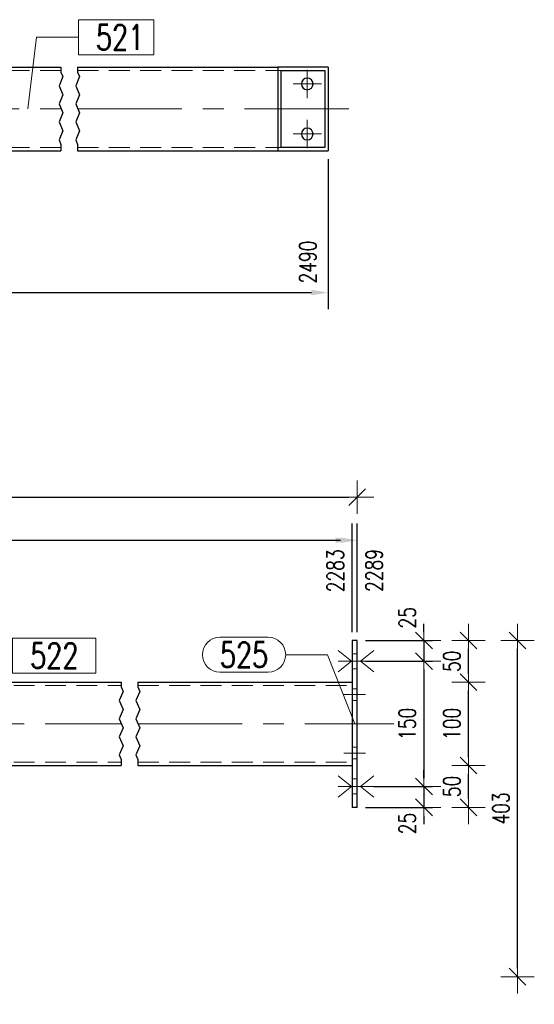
# Model space of a CAD drawing. Header units: millimetres. Extents: x -870 to -358, y 12812 to 13184.
# Tile 28 of 33: x -577 to -515, y 12934 to 13052. Entities that reach past the tile are written whole.
import ezdxf

# ---------------------------------------------------------------- set-up
doc = ezdxf.new("R2010")
doc.units = ezdxf.units.MM
doc.header["$LTSCALE"] = 10
doc.linetypes.add('HIDDEN', pattern=[0.375, 0.25, -0.125])
doc.linetypes.add('MITTE', pattern=[2, 1.25, -0.25, 0.25, -0.25])
doc.layers.get('Defpoints').update_dxf_attribs({"color": 1})
for name, color, linetype, lineweight in [('PS_Bolt', 4, 'Continuous', 13), ('PS_DIM', 4, 'Continuous', 13), ('PS_Hidden', 2, 'HIDDEN', 9), ('PS_Mid', 5, 'MITTE', 15), ('PS_Pos', 1, 'Continuous', 15), ('PS_Shape', 161, 'Continuous', 30), ('PS_SOLID', 7, 'Continuous', 30)]:
    doc.layers.add(name, color=color, linetype=linetype, lineweight=lineweight)
doc.styles.add('simplex', font='simplex.shx', dxfattribs={"width": 0.75})
doc.dimstyles.new('1_10_GŁ_DS1-LS10', dxfattribs={"dimtxt": 2, "dimasz": 2, "dimexe": 2, "dimexo": 1, "dimgap": 1, "dimtad": 1, "dimjust": 4, "dimdec": 0, "dimlfac": 10, "dimtxsty": 'simplex', "dimblk1": 'NONE', "dimsah": 1, "dimcen": 2, "dimclrd": 256, "dimclre": 256, "dimclrt": 3, "dimadec": 1, "dimazin": 0, "dimtfac": 1, "dimtdec": 0, "dimtmove": 2, "dimatfit": 3, "dimfxl": 1, "dimarcsym": 0})
doc.dimstyles.new('1_10_PRZ', dxfattribs={"dimtxt": 2, "dimasz": 1, "dimexe": 2, "dimexo": 5, "dimgap": 1, "dimtad": 1, "dimdec": 0, "dimlfac": 10, "dimtxsty": 'simplex', "dimblk": 'dimznak', "dimcen": 2, "dimse1": 1, "dimse2": 1, "dimclrt": 3, "dimadec": 1, "dimazin": 0, "dimtfac": 1, "dimtdec": 0, "dimtix": 1, "dimtmove": 2, "dimatfit": 3, "dimldrblk": 'dim-grot', "dimfxl": 1, "dimarcsym": 0})
doc.dimstyles.new('1_10_SC', dxfattribs={"dimtxt": 2, "dimasz": 1, "dimexe": 1, "dimexo": 1, "dimgap": 1, "dimtad": 1, "dimdec": 0, "dimlfac": 10, "dimtxsty": 'simplex', "dimblk": 'dimznak', "dimcen": 2, "dimclrd": 256, "dimclre": 256, "dimclrt": 3, "dimadec": 1, "dimazin": 0, "dimtfac": 1, "dimtdec": 0, "dimtix": 1, "dimtmove": 2, "dimatfit": 3, "dimldrblk": 'dim-grot', "dimfxl": 1, "dimarcsym": 0})
doc.dimstyles.new('średnice', dxfattribs={"dimtxt": 2, "dimasz": 2.5, "dimexe": 1, "dimexo": 1, "dimgap": 1, "dimtad": 1, "dimdec": 0, "dimlfac": 10, "dimtxsty": 'simplex', "dimcen": 2, "dimclrd": 256, "dimclre": 256, "dimclrt": 3, "dimadec": 1, "dimazin": 0, "dimtfac": 1, "dimtdec": 0, "dimtix": 1, "dimtmove": 1, "dimatfit": 0, "dimfxl": 1, "dimarcsym": 0})

# ---------------------------------------------------------------- blocks, each defined once
blk = doc.blocks.new('*D44')
at = {"layer": 'Defpoints', "color": 0, "transparency": 16777216}
for p in [(-649.69, 13036.22), (-540.19, 13036.22), (-540.19, 13019.22)]:
    blk.add_point(p, dxfattribs=at)
at = {"layer": 'PS_DIM', "lineweight": -2, "transparency": 16777216}
for p, q in [((-649.69, 13035.22), (-649.69, 13017.22)), ((-540.19, 13035.22), (-540.19, 13017.22)), ((-649.69, 13019.22), (-542.19, 13019.22))]:
    blk.add_line(p, q, dxfattribs=at)
at = {"layer": 'PS_DIM', "transparency": 16777216}
blk.add_solid([(-542.19, 13019.55), (-542.19, 13018.88), (-540.19, 13019.22)], dxfattribs=at)
at = {"layer": 'PS_DIM', "color": 3, "transparency": 16777216, "insert": (-542.61, 13022.88), "char_height": 2, "attachment_point": 5, "rotation": 90, "style": 'simplex'}
blk.add_mtext('2490', dxfattribs=at)
blk = doc.blocks.new('_None')
blk = doc.blocks.new('*D93')
at = {"layer": 'Defpoints', "color": 0, "transparency": 16777216}
for p in [(-537.3, 12989.54), (-537.3, 12977.54), (-649.09, 12962.54)]:
    blk.add_point(p, dxfattribs=at)
at = {"layer": 'PS_DIM', "lineweight": -2, "transparency": 16777216}
for p, q in [((-649.09, 12963.54), (-649.09, 12991.54)), ((-537.3, 12978.54), (-537.3, 12991.54)), ((-649.09, 12989.54), (-539.3, 12989.54))]:
    blk.add_line(p, q, dxfattribs=at)
at = {"layer": 'PS_DIM', "transparency": 16777216}
blk.add_solid([(-539.3, 12989.88), (-539.3, 12989.21), (-537.3, 12989.54)], dxfattribs=at)
at = {"layer": 'PS_DIM', "color": 3, "transparency": 16777216, "insert": (-539.32, 12985.88), "char_height": 2, "attachment_point": 5, "rotation": 90, "style": 'simplex'}
blk.add_mtext('2283', dxfattribs=at)
blk = doc.blocks.new('*D94')
at = {"layer": 'Defpoints', "color": 0, "transparency": 16777216}
for p in [(-536.7, 12989.54), (-536.7, 12977.54), (-649.09, 12962.54)]:
    blk.add_point(p, dxfattribs=at)
at = {"layer": 'PS_DIM', "lineweight": -2, "transparency": 16777216}
for p, q in [((-649.09, 12963.54), (-649.09, 12991.54)), ((-536.7, 12978.54), (-536.7, 12991.54)), ((-649.09, 12989.54), (-538.7, 12989.54))]:
    blk.add_line(p, q, dxfattribs=at)
at = {"layer": 'PS_DIM', "transparency": 16777216}
blk.add_solid([(-538.7, 12989.88), (-538.7, 12989.21), (-536.7, 12989.54)], dxfattribs=at)
at = {"layer": 'PS_DIM', "color": 3, "transparency": 16777216, "insert": (-534.68, 12985.92), "char_height": 2, "attachment_point": 5, "rotation": 90, "style": 'simplex'}
blk.add_mtext('2289', dxfattribs=at)
blk = doc.blocks.new('dimznak')
at = {"color": 0}
for points in [[(0, 2), (0, -2)], [(-2, 0), (2, 0)]]:
    blk.add_lwpolyline(points, dxfattribs=at)
at = {"color": 2}
blk.add_lwpolyline([(1, 1), (-1, -1)], dxfattribs=at)
blk = doc.blocks.new('*D101')
at = {"layer": 'Defpoints', "color": 0, "transparency": 16777216}
for p in [(-536.7, 12977.54), (-536.7, 12975.04), (-528.7, 12975.04)]:
    blk.add_point(p, dxfattribs=at)
at = {"layer": 'PS_DIM', "lineweight": -2, "transparency": 16777216}
for p, q in [((-528.7, 12978.54), (-528.7, 12979.54)), ((-535.7, 12977.54), (-527.7, 12977.54)), ((-528.7, 12977.54), (-528.7, 12975.04)), ((-535.7, 12975.04), (-527.7, 12975.04)), ((-528.7, 12974.04), (-528.7, 12973.04))]:
    blk.add_line(p, q, dxfattribs=at)
for p, rotation in [((-528.7, 12977.54), 270), ((-528.7, 12975.04), 90)]:
    blk.add_blockref('dimznak', p, dxfattribs=dict(at, rotation=rotation))
at = {"layer": 'PS_DIM', "color": 3, "transparency": 16777216, "insert": (-530.7, 12980.25), "char_height": 2, "attachment_point": 5, "rotation": 90, "style": 'simplex'}
blk.add_mtext('25', dxfattribs=at)
blk = doc.blocks.new('dim-grot')
blk.add_hatch(color=256).paths.add_polyline_path([(0, 0), (-2, 0.5), (-2, -0.5)])
blk.add_lwpolyline([(0, 0), (-2, 0.5), (-2, -0.5), (0, 0)])
blk = doc.blocks.new('*D102')
at = {"layer": 'Defpoints', "color": 0, "transparency": 16777216}
for p in [(-536.7, 12975.04), (-535.7, 12960.04), (-528.7, 12960.04)]:
    blk.add_point(p, dxfattribs=at)
at = {"layer": 'PS_DIM', "lineweight": -2, "transparency": 16777216}
for p, q in [((-535.7, 12975.04), (-527.7, 12975.04)), ((-528.7, 12974.04), (-528.7, 12961.04)), ((-534.7, 12960.04), (-527.7, 12960.04))]:
    blk.add_line(p, q, dxfattribs=at)
for p, rotation in [((-528.7, 12975.04), 90), ((-528.7, 12960.04), 270)]:
    blk.add_blockref('dimznak', p, dxfattribs=dict(at, rotation=rotation))
at = {"layer": 'PS_DIM', "color": 3, "transparency": 16777216, "insert": (-530.7, 12967.54), "char_height": 2, "attachment_point": 5, "rotation": 90, "style": 'simplex'}
blk.add_mtext('150', dxfattribs=at)
blk = doc.blocks.new('*D103')
at = {"layer": 'Defpoints', "color": 0, "transparency": 16777216}
for p in [(-535.7, 12960.04), (-536.7, 12957.54), (-528.7, 12957.54)]:
    blk.add_point(p, dxfattribs=at)
at = {"layer": 'PS_DIM', "lineweight": -2, "transparency": 16777216}
for p, q in [((-528.7, 12961.04), (-528.7, 12962.04)), ((-534.7, 12960.04), (-527.7, 12960.04)), ((-528.7, 12960.04), (-528.7, 12957.54)), ((-535.7, 12957.54), (-527.7, 12957.54)), ((-528.7, 12956.54), (-528.7, 12955.54))]:
    blk.add_line(p, q, dxfattribs=at)
for p, rotation in [((-528.7, 12960.04), 270), ((-528.7, 12957.54), 90)]:
    blk.add_blockref('dimznak', p, dxfattribs=dict(at, rotation=rotation))
at = {"layer": 'PS_DIM', "color": 3, "transparency": 16777216, "insert": (-530.7, 12955.6), "char_height": 2, "attachment_point": 5, "rotation": 90, "style": 'simplex'}
blk.add_mtext('25', dxfattribs=at)
blk = doc.blocks.new('*D104')
at = {"layer": 'Defpoints', "color": 0, "transparency": 16777216}
for p in [(-537.3, 12962.54), (-523.36, 12962.54), (-536.7, 12957.54)]:
    blk.add_point(p, dxfattribs=at)
at = {"layer": 'PS_DIM', "color": 0, "lineweight": -2, "transparency": 16777216}
blk.add_line((-523.36, 12958.54), (-523.36, 12961.54), dxfattribs=at)
for p, rotation in [((-523.36, 12962.54), 90), ((-523.36, 12957.54), 270)]:
    blk.add_blockref('dimznak', p, dxfattribs=dict(at, rotation=rotation))
at = {"layer": 'PS_DIM', "color": 3, "transparency": 16777216, "insert": (-525.36, 12960.04), "char_height": 2, "attachment_point": 5, "rotation": 90, "style": 'simplex'}
blk.add_mtext('50', dxfattribs=at)
blk = doc.blocks.new('*D105')
at = {"layer": 'Defpoints', "color": 0, "transparency": 16777216}
for p in [(-537.3, 12972.54), (-523.36, 12972.54), (-537.3, 12962.54)]:
    blk.add_point(p, dxfattribs=at)
at = {"layer": 'PS_DIM', "color": 0, "lineweight": -2, "transparency": 16777216}
blk.add_line((-523.36, 12963.54), (-523.36, 12971.54), dxfattribs=at)
for p, rotation in [((-523.36, 12972.54), 90), ((-523.36, 12962.54), 270)]:
    blk.add_blockref('dimznak', p, dxfattribs=dict(at, rotation=rotation))
at = {"layer": 'PS_DIM', "color": 3, "transparency": 16777216, "insert": (-525.36, 12967.54), "char_height": 2, "attachment_point": 5, "rotation": 90, "style": 'simplex'}
blk.add_mtext('100', dxfattribs=at)
blk = doc.blocks.new('*D106')
at = {"layer": 'Defpoints', "color": 0, "transparency": 16777216}
for p in [(-536.7, 12977.54), (-523.36, 12977.54), (-537.3, 12972.54)]:
    blk.add_point(p, dxfattribs=at)
at = {"layer": 'PS_DIM', "color": 0, "lineweight": -2, "transparency": 16777216}
blk.add_line((-523.36, 12973.54), (-523.36, 12976.54), dxfattribs=at)
for p, rotation in [((-523.36, 12977.54), 90), ((-523.36, 12972.54), 270)]:
    blk.add_blockref('dimznak', p, dxfattribs=dict(at, rotation=rotation))
at = {"layer": 'PS_DIM', "color": 3, "transparency": 16777216, "insert": (-525.36, 12975.04), "char_height": 2, "attachment_point": 5, "rotation": 90, "style": 'simplex'}
blk.add_mtext('50', dxfattribs=at)
blk = doc.blocks.new('*D113')
at = {"layer": 'Defpoints', "color": 0, "transparency": 16777216}
for p in [(-649.09, 12962.54), (-601.36, 12962.54), (-564.97, 12962.54), (-616.05, 12954.74), (-603.82, 12939.44)]:
    blk.add_point(p, dxfattribs=at)
at = {"layer": 'PS_DIM', "lineweight": -2, "transparency": 16777216}
blk.add_arc((-601.36, 12962.54), 16.63, 188.6203, 255.2877, dxfattribs=at)
at = {"layer": 'PS_DIM', "transparency": 16777216}
for points in [[(-618.22, 12960.02), (-617.39, 12960.08), (-617.99, 12962.54)], [(-605.51, 12946.87), (-605.66, 12946.05), (-603.12, 12946.01)]]:
    blk.add_solid(points, dxfattribs=at)
at = {"layer": 'PS_DIM', "color": 3, "transparency": 16777216, "insert": (-612.1, 12952.89), "char_height": 2, "attachment_point": 5, "rotation": 311.954, "style": 'simplex'}
blk.add_mtext('83,9°', dxfattribs=at)
blk = doc.blocks.new('*D114')
at = {"layer": 'Defpoints', "color": 0, "transparency": 16777216}
for p in [(-536.7, 12977.54), (-517.49, 12977.54), (-588.97, 12937.25)]:
    blk.add_point(p, dxfattribs=at)
at = {"layer": 'PS_DIM', "color": 0, "lineweight": -2, "transparency": 16777216}
blk.add_line((-517.49, 12938.25), (-517.49, 12976.54), dxfattribs=at)
for p, rotation in [((-517.49, 12977.54), 90), ((-517.49, 12937.25), 270)]:
    blk.add_blockref('dimznak', p, dxfattribs=dict(at, rotation=rotation))
at = {"layer": 'PS_DIM', "color": 3, "transparency": 16777216, "insert": (-519.49, 12957.4), "char_height": 2, "attachment_point": 5, "rotation": 90, "style": 'simplex'}
blk.add_mtext('403', dxfattribs=at)
blk = doc.blocks.new('*D115')
at = {"layer": 'Defpoints', "color": 0, "transparency": 16777216}
for p in [(-536.7, 12994.69), (-649.69, 12977.54), (-536.7, 12977.54)]:
    blk.add_point(p, dxfattribs=at)
at = {"layer": 'PS_DIM', "color": 0, "lineweight": -2, "transparency": 16777216}
blk.add_line((-648.69, 12994.69), (-537.7, 12994.69), dxfattribs=at)
at = {"layer": 'PS_DIM', "color": 0, "lineweight": -2, "transparency": 16777216, "rotation": 180}
blk.add_blockref('dimznak', (-649.69, 12994.69), dxfattribs=at)
at = {"layer": 'PS_DIM', "color": 0, "lineweight": -2, "transparency": 16777216}
blk.add_blockref('dimznak', (-536.7, 12994.69), dxfattribs=at)
at = {"layer": 'PS_DIM', "color": 3, "transparency": 16777216, "insert": (-593.19, 12996.69), "char_height": 2, "attachment_point": 5, "style": 'simplex'}
blk.add_mtext('2295', dxfattribs=at)
blk = doc.blocks.new('*X156')
at = {"color": 4, "linetype": 'Continuous'}
blk.add_line((-543.09, 13038.22), (-543.09, 13038.22), dxfattribs=at)
blk.add_line((-543.09, 13038.22), (-543.09, 13038.22), dxfattribs=at)
blk.add_line((-543.09, 13038.22), (-543.09, 13038.22), dxfattribs=at)
blk.add_line((-543.09, 13038.22), (-543.09, 13038.22), dxfattribs=at)
blk.add_line((-543.09, 13038.22), (-543.09, 13038.22), dxfattribs=at)
blk = doc.blocks.new('*X157')
at = {"color": 4, "linetype": 'Continuous'}
blk.add_line((-543.09, 13044.22), (-543.09, 13044.22), dxfattribs=at)
blk.add_line((-543.09, 13044.22), (-543.09, 13044.22), dxfattribs=at)
blk.add_line((-543.09, 13044.22), (-543.09, 13044.22), dxfattribs=at)
blk.add_line((-543.09, 13044.22), (-543.09, 13044.22), dxfattribs=at)
blk.add_line((-543.09, 13044.22), (-543.09, 13044.22), dxfattribs=at)
blk = doc.blocks.new('*X160')
at = {"color": 1}
for p, q in [((-561.08, 13051.91), (-570.1, 13051.91)), ((-570.1, 13051.91), (-570.1, 13047.71)), ((-561.08, 13047.71), (-561.08, 13051.91)), ((-576.14, 13041.22), (-575.1, 13049.81)), ((-575.1, 13049.81), (-570.1, 13049.81)), ((-570.1, 13047.71), (-561.08, 13047.71))]:
    blk.add_line(p, q, dxfattribs=at)
at = {"color": 30, "style": 'simplex', "width": 0.75}
blk.add_text('521', height=3, dxfattribs=at).set_placement((-568, 13048.31))
blk = doc.blocks.new('*X192')
at = {"color": 1}
for p, q in [((-564.97, 12972.54), (-564.97, 12971.96)), ((-562.97, 12972.54), (-562.97, 12971.96)), ((-564.74, 12971.41), (-565.2, 12970.33)), ((-564.97, 12971.96), (-564.74, 12971.41)), ((-562.74, 12971.41), (-563.2, 12970.33)), ((-562.97, 12971.96), (-562.74, 12971.41)), ((-565.2, 12970.33), (-564.74, 12969.25)), ((-563.2, 12970.33), (-562.74, 12969.25)), ((-564.74, 12969.25), (-565.2, 12968.16)), ((-562.74, 12969.25), (-563.2, 12968.16)), ((-565.2, 12968.16), (-564.74, 12967.08)), ((-563.2, 12968.16), (-562.74, 12967.08)), ((-564.74, 12967.08), (-565.2, 12966)), ((-562.74, 12967.08), (-563.2, 12966)), ((-565.2, 12966), (-564.74, 12964.91)), ((-563.2, 12966), (-562.74, 12964.91)), ((-564.74, 12964.91), (-565.2, 12963.83)), ((-562.74, 12964.91), (-563.2, 12963.83)), ((-565.2, 12963.83), (-564.97, 12963.29)), ((-564.97, 12963.29), (-564.97, 12962.54)), ((-563.2, 12963.83), (-562.97, 12963.29)), ((-562.97, 12963.29), (-562.97, 12962.54))]:
    blk.add_line(p, q, dxfattribs=at)
at = {"layer": 'PS_Hidden', "color": 2, "linetype": 'HIDDEN'}
for p, q in [((-649.09, 12975.94), (-649.69, 12975.94)), ((-537.3, 12975.94), (-536.7, 12975.94)), ((-649.09, 12974.14), (-649.69, 12974.14)), ((-537.3, 12974.14), (-536.7, 12974.14)), ((-649.69, 12971.74), (-649.09, 12971.74)), ((-649.09, 12972.14), (-564.97, 12972.14)), ((-562.97, 12972.14), (-537.3, 12972.14)), ((-536.7, 12971.74), (-537.3, 12971.74)), ((-649.69, 12970.34), (-649.09, 12970.34)), ((-536.7, 12970.34), (-537.3, 12970.34)), ((-649.69, 12964.74), (-649.09, 12964.74)), ((-536.7, 12964.74), (-537.3, 12964.74)), ((-649.69, 12963.34), (-649.09, 12963.34)), ((-536.7, 12963.34), (-537.3, 12963.34)), ((-649.09, 12962.94), (-564.97, 12962.94)), ((-600.96, 12962.54), (-603.43, 12939.4)), ((-591.7, 12962.54), (-594.28, 12938.42)), ((-562.97, 12962.94), (-537.3, 12962.94)), ((-649.09, 12960.94), (-649.69, 12960.94)), ((-537.3, 12960.94), (-536.7, 12960.94)), ((-649.09, 12959.14), (-649.69, 12959.14)), ((-537.3, 12959.14), (-536.7, 12959.14)), ((-607.21, 12939.8), (-607.27, 12939.21)), ((-605.42, 12939.61), (-605.48, 12939.01)), ((-603.09, 12938.76), (-603.03, 12939.36)), ((-601.7, 12938.61), (-601.64, 12939.21)), ((-596.13, 12938.02), (-596.07, 12938.61)), ((-594.74, 12937.87), (-594.68, 12938.47)), ((-592.29, 12938.21), (-592.35, 12937.61)), ((-590.5, 12938.02), (-590.56, 12937.42))]:
    blk.add_line(p, q, dxfattribs=at)
at = {"layer": 'PS_Mid', "color": 5, "linetype": 'MITTE'}
for p, q in [((-650.69, 12975.04), (-648.09, 12975.04)), ((-535.7, 12975.04), (-538.3, 12975.04)), ((-648.09, 12971.04), (-650.69, 12971.04)), ((-538.3, 12971.04), (-535.7, 12971.04)), ((-595.74, 12968.05), (-599.38, 12933.94)), ((-654.09, 12967.54), (-564.97, 12967.54)), ((-562.97, 12967.54), (-532.3, 12967.54)), ((-648.09, 12964.04), (-650.69, 12964.04)), ((-538.3, 12964.04), (-535.7, 12964.04)), ((-599.48, 12963.04), (-599.48, 12959.64)), ((-599.48, 12963.04), (-599.48, 12959.64)), ((-593.44, 12963.04), (-593.44, 12959.64)), ((-593.44, 12963.04), (-593.44, 12959.64)), ((-597.78, 12961.34), (-601.18, 12961.34)), ((-597.78, 12961.34), (-601.18, 12961.34)), ((-591.74, 12961.34), (-595.14, 12961.34)), ((-591.74, 12961.34), (-595.14, 12961.34)), ((-650.69, 12960.04), (-648.09, 12960.04)), ((-535.7, 12960.04), (-538.3, 12960.04)), ((-606.48, 12938.12), (-606.2, 12940.7)), ((-602.23, 12940.28), (-602.5, 12937.69)), ((-595.27, 12939.53), (-595.54, 12936.95)), ((-591.57, 12936.52), (-591.29, 12939.11))]:
    blk.add_line(p, q, dxfattribs=at)
at = {"layer": 'PS_SOLID', "color": 7, "linetype": 'Continuous'}
for p, q in [((-649.69, 12957.54), (-649.69, 12977.54)), ((-649.69, 12977.54), (-649.09, 12977.54)), ((-649.09, 12957.54), (-649.09, 12977.54)), ((-536.7, 12977.54), (-537.3, 12977.54)), ((-537.3, 12977.54), (-537.3, 12957.54)), ((-536.7, 12957.54), (-536.7, 12977.54)), ((-649.09, 12972.54), (-564.97, 12972.54)), ((-562.97, 12972.54), (-537.3, 12972.54)), ((-649.09, 12962.54), (-564.97, 12962.54)), ((-601.36, 12962.54), (-603.82, 12939.44)), ((-601.36, 12962.54), (-591.3, 12962.54)), ((-591.3, 12962.54), (-593.88, 12938.38)), ((-562.97, 12962.54), (-537.3, 12962.54)), ((-649.69, 12957.54), (-649.09, 12957.54)), ((-536.7, 12957.54), (-537.3, 12957.54)), ((-608.86, 12939.38), (-608.8, 12939.97)), ((-588.91, 12937.85), (-608.8, 12939.97)), ((-608.86, 12939.38), (-588.97, 12937.25)), ((-588.97, 12937.25), (-588.91, 12937.85))]:
    blk.add_line(p, q, dxfattribs=at)
at = {"layer": 'PS_SOLID', "color": 7, "extrusion": (0, 0, -1)}
for centre in [(599.48, 12961.34), (593.44, 12961.34)]:
    blk.add_circle(centre, 0.7, dxfattribs=at)
blk = doc.blocks.new('*X194')
at = {"color": 3, "linetype": 'Continuous'}
for p, q in [((-538.97, 12976.32), (-537.37, 12975.04)), ((-534.7, 12976.32), (-536.3, 12975.04)), ((-537.37, 12975.04), (-538.97, 12973.76)), ((-534.7, 12975.04), (-538.97, 12975.04)), ((-536.3, 12975.04), (-534.7, 12973.76))]:
    blk.add_line(p, q, dxfattribs=at)
blk = doc.blocks.new('*X201')
at = {"color": 3, "linetype": 'Continuous'}
for p, q in [((-538.97, 12961.32), (-537.37, 12960.04)), ((-534.7, 12961.32), (-536.3, 12960.04)), ((-537.37, 12960.04), (-538.97, 12958.76)), ((-534.7, 12960.04), (-538.97, 12960.04)), ((-536.3, 12960.04), (-534.7, 12958.76))]:
    blk.add_line(p, q, dxfattribs=at)
blk = doc.blocks.new('*X203')
at = {"color": 1}
for p, q in [((-567.99, 12977.82), (-577.98, 12977.82)), ((-577.98, 12977.82), (-577.98, 12973.62)), ((-567.99, 12973.62), (-567.99, 12977.82)), ((-584.47, 12967.54), (-582.98, 12975.72)), ((-582.98, 12975.72), (-577.98, 12975.72)), ((-577.98, 12973.62), (-567.99, 12973.62))]:
    blk.add_line(p, q, dxfattribs=at)
at = {"color": 30, "style": 'simplex', "width": 0.75}
blk.add_text('522', height=3, dxfattribs=at).set_placement((-575.88, 12974.22))
blk = doc.blocks.new('*X205')
at = {"color": 1}
for p, q in [((-553.15, 12977.92), (-547.37, 12977.92)), ((-545.27, 12975.82), (-540.27, 12975.82)), ((-537, 12967.54), (-540.27, 12975.82)), ((-553.15, 12973.72), (-547.37, 12973.72))]:
    blk.add_line(p, q, dxfattribs=at)
for centre, start, end in [((-553.15, 12975.82), 90, 270), ((-547.37, 12975.82), 270, 90)]:
    blk.add_arc(centre, 2.1, start, end, dxfattribs=at)
at = {"color": 30, "style": 'simplex', "width": 0.75}
blk.add_text('525', height=3, dxfattribs=at).set_placement((-553.15, 12974.32))
blk = doc.blocks.new('*X248')
at = {"color": 4, "linetype": 'Continuous'}
blk.add_line((-542.69, 13038.22), (-542.69, 13038.22), dxfattribs=at)
blk.add_line((-542.69, 13038.22), (-542.69, 13038.22), dxfattribs=at)
blk.add_line((-542.69, 13038.22), (-542.69, 13038.22), dxfattribs=at)
blk.add_line((-542.69, 13038.22), (-542.69, 13038.22), dxfattribs=at)
blk.add_line((-542.69, 13038.22), (-542.69, 13038.22), dxfattribs=at)
blk = doc.blocks.new('*X249')
at = {"color": 4, "linetype": 'Continuous'}
blk.add_line((-542.69, 13044.22), (-542.69, 13044.22), dxfattribs=at)
blk.add_line((-542.69, 13044.22), (-542.69, 13044.22), dxfattribs=at)
blk.add_line((-542.69, 13044.22), (-542.69, 13044.22), dxfattribs=at)
blk.add_line((-542.69, 13044.22), (-542.69, 13044.22), dxfattribs=at)
blk.add_line((-542.69, 13044.22), (-542.69, 13044.22), dxfattribs=at)
blk = doc.blocks.new('*X251')
at = {"color": 1}
for p, q in [((-572.19, 13046.22), (-572.19, 13045.63)), ((-570.19, 13046.22), (-570.19, 13045.63)), ((-571.96, 13045.09), (-572.41, 13044)), ((-572.19, 13045.63), (-571.96, 13045.09)), ((-569.96, 13045.09), (-570.41, 13044)), ((-570.19, 13045.63), (-569.96, 13045.09)), ((-572.41, 13044), (-571.96, 13042.92)), ((-570.41, 13044), (-569.96, 13042.92)), ((-571.96, 13042.92), (-572.41, 13041.84)), ((-569.96, 13042.92), (-570.41, 13041.84)), ((-572.41, 13041.84), (-571.96, 13040.75)), ((-570.41, 13041.84), (-569.96, 13040.75)), ((-571.96, 13040.75), (-572.41, 13039.67)), ((-569.96, 13040.75), (-570.41, 13039.67)), ((-572.41, 13039.67), (-571.96, 13038.58)), ((-570.41, 13039.67), (-569.96, 13038.58)), ((-571.96, 13038.58), (-572.41, 13037.5)), ((-572.41, 13037.5), (-572.19, 13036.96)), ((-569.96, 13038.58), (-570.41, 13037.5)), ((-570.41, 13037.5), (-570.19, 13036.96)), ((-572.19, 13036.96), (-572.19, 13036.22)), ((-570.19, 13036.96), (-570.19, 13036.22))]:
    blk.add_line(p, q, dxfattribs=at)
at = {"layer": 'PS_Hidden', "color": 2, "linetype": 'HIDDEN'}
for p, q in [((-649.69, 13045.82), (-572.19, 13045.82)), ((-603.19, 13046.22), (-596.19, 13046.22)), ((-570.19, 13045.82), (-545.79, 13045.82)), ((-649.69, 13036.62), (-572.19, 13036.62)), ((-570.19, 13036.62), (-545.79, 13036.62)), ((-603.19, 13036.22), (-596.19, 13036.22))]:
    blk.add_line(p, q, dxfattribs=at)
at = {"layer": 'PS_Mid', "color": 5, "linetype": 'MITTE'}
for p, q in [((-599.69, 13050.62), (-599.69, 13046.82)), ((-597.79, 13048.72), (-601.59, 13048.72)), ((-542.69, 13045.92), (-542.69, 13042.52)), ((-540.99, 13044.22), (-544.39, 13044.22)), ((-654.69, 13041.22), (-572.19, 13041.22)), ((-570.19, 13041.22), (-535.19, 13041.22)), ((-542.69, 13039.92), (-542.69, 13036.52)), ((-540.99, 13038.22), (-544.39, 13038.22)), ((-599.69, 13035.62), (-599.69, 13031.82)), ((-597.79, 13033.72), (-601.59, 13033.72))]:
    blk.add_line(p, q, dxfattribs=at)
at = {"layer": 'PS_SOLID', "color": 7, "linetype": 'Continuous'}
for p, q in [((-603.19, 13051.22), (-596.19, 13051.22)), ((-603.19, 13031.22), (-603.19, 13051.22)), ((-596.19, 13051.22), (-596.19, 13031.22)), ((-649.69, 13036.22), (-649.69, 13046.22)), ((-649.69, 13046.22), (-603.19, 13046.22)), ((-596.19, 13046.22), (-572.19, 13046.22)), ((-570.19, 13046.22), (-546.19, 13046.22)), ((-546.19, 13046.22), (-546.19, 13036.22)), ((-540.19, 13046.22), (-546.19, 13046.22)), ((-545.79, 13045.82), (-540.59, 13045.82)), ((-545.79, 13036.62), (-545.79, 13045.82)), ((-540.59, 13045.82), (-540.59, 13036.62)), ((-540.19, 13046.22), (-540.19, 13036.22)), ((-540.59, 13036.62), (-545.79, 13036.62)), ((-649.69, 13036.22), (-603.19, 13036.22)), ((-596.19, 13036.22), (-572.19, 13036.22)), ((-570.19, 13036.22), (-546.19, 13036.22)), ((-546.19, 13036.22), (-540.19, 13036.22)), ((-596.19, 13031.22), (-603.19, 13031.22))]:
    blk.add_line(p, q, dxfattribs=at)
at = {"layer": 'PS_SOLID', "color": 7, "extrusion": (0, 0, -1)}
for centre, radius in [((599.69, 13048.72), 0.9), ((542.69, 13044.22), 0.7), ((542.69, 13038.22), 0.7), ((599.69, 13033.72), 0.9)]:
    blk.add_circle(centre, radius, dxfattribs=at)

msp = doc.modelspace()

# ---------------------------------------------------------------- block references
at = {"layer": 'PS_Bolt', "color": 4}
for name in ['*X157', '*X249', '*X156', '*X248']:
    msp.add_blockref(name, (0, 0), dxfattribs=at)
at = {"layer": 'PS_Bolt', "color": 3}
for name in ['*X194', '*X201']:
    msp.add_blockref(name, (0, 0), dxfattribs=at)
at = {"layer": 'PS_Pos'}
for name in ['*X160', '*X203', '*X205']:
    msp.add_blockref(name, (0, 0), dxfattribs=at)
at = {"layer": 'PS_Shape', "color": 20}
for name in ['*X251', '*X192']:
    msp.add_blockref(name, (0, 0), dxfattribs=at)

# ---------------------------------------------------------------- dimensions: what is measured, and where the dimension line sits
at = {"layer": 'PS_DIM'}
for base, p1, p2, text, picture, middle in [((-540.19, 13019.22), (-649.69, 13036.22), (-540.19, 13036.22), '2490', '*D44', (-542.61, 13022.88)), ((-537.3, 12989.54), (-649.09, 12962.54), (-537.3, 12977.54), '2283', '*D93', (-539.32, 12985.88)), ((-536.7, 12989.54), (-649.09, 12962.54), (-536.7, 12977.54), '2289', '*D94', (-534.68, 12985.92))]:
    dim = msp.add_linear_dim(base=base, p1=p1, p2=p2, text=text, dimstyle='1_10_GŁ_DS1-LS10', dxfattribs=at)
    dim.commit()
    dim.dimension.update_dxf_attribs({"geometry": picture, "text_midpoint": middle, "dimtype": 128, "text_rotation": 90})
dim = msp.add_linear_dim(base=(-536.7, 12994.69), p1=(-649.69, 12977.54), p2=(-536.7, 12977.54), text='2295', dimstyle='1_10_PRZ', dxfattribs=at)
dim.commit()
dim.dimension.update_dxf_attribs({"geometry": '*D115', "text_midpoint": (-593.19, 12996.69)})
for base, p1, p2, picture, middle in [((-528.7, 12975.04), (-536.7, 12977.54), (-536.7, 12975.04), '*D101', (-530.7, 12980.25)), ((-528.7, 12957.54), (-535.7, 12960.04), (-536.7, 12957.54), '*D103', (-530.7, 12955.6))]:
    dim = msp.add_linear_dim(base=base, p1=p1, p2=p2, angle=90, dimstyle='1_10_SC', dxfattribs=at)
    dim.commit()
    dim.dimension.update_dxf_attribs({"geometry": picture, "text_midpoint": middle, "dimtype": 128})
for base, p1, p2, dimstyle, picture, middle in [((-517.49, 12977.54), (-588.97, 12937.25), (-536.7, 12977.54), '1_10_PRZ', '*D114', (-519.49, 12957.4)), ((-523.36, 12977.54), (-537.3, 12972.54), (-536.7, 12977.54), '1_10_PRZ', '*D106', (-525.36, 12975.04)), ((-528.7, 12960.04), (-536.7, 12975.04), (-535.7, 12960.04), '1_10_SC', '*D102', (-530.7, 12967.54)), ((-523.36, 12972.54), (-537.3, 12962.54), (-537.3, 12972.54), '1_10_PRZ', '*D105', (-525.36, 12967.54)), ((-523.36, 12962.54), (-536.7, 12957.54), (-537.3, 12962.54), '1_10_PRZ', '*D104', (-525.36, 12960.04))]:
    dim = msp.add_linear_dim(base=base, p1=p1, p2=p2, angle=90, dimstyle=dimstyle, dxfattribs=at)
    dim.commit()
    dim.dimension.update_dxf_attribs({"geometry": picture, "text_midpoint": middle})
dim = msp.add_angular_dim_2l(base=(-616.05, 12954.74), line1=((-601.36, 12962.54), (-603.82, 12939.44)), line2=((-649.09, 12962.54), (-564.97, 12962.54)), dimstyle='średnice', dxfattribs=at)
dim.commit()
dim.dimension.update_dxf_attribs({"geometry": '*D113', "text_midpoint": (-612.1, 12952.89)})

doc.saveas('drawing.dxf')
